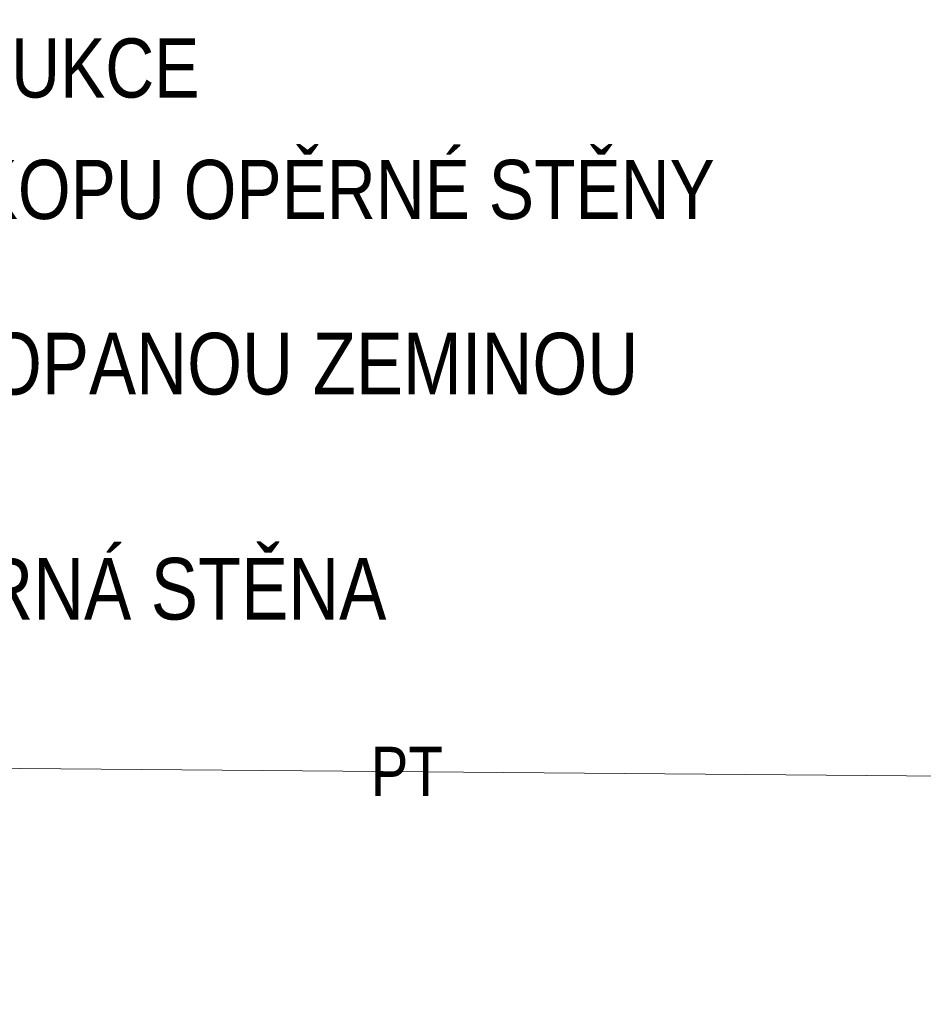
# Model space of a CAD drawing. Header units: millimetres. Extents: x -479461597 to -478645968, y -1101060132 to -1100898045.
# Tile 127 of 145: x -478687274 to -478683611, y -1101045460 to -1101041467. Entities that reach past the tile are written whole.
import ezdxf

# ---------------------------------------------------------------- set-up
doc = ezdxf.new("R2010")
doc.units = ezdxf.units.MM
doc.header["$MEASUREMENT"] = 0
doc.linetypes.add('Wipeout_Contour', pattern=[1000, 0, -1000])
doc.layers.add('Anotace - SP_Pero_č.__1', color=7, linetype='Continuous', lineweight=13)
doc.layers.add('Anotace - SP_Pero_č.__6', color=7, linetype='Continuous', lineweight=20)
for name, color, linetype, lineweight, true_color in [('Anotace - SP_Pero_č.__25', 7, 'Continuous', 13, 0x1a4f6e), ('Kóty - SP_Pero_č.__152', 7, 'Continuous', 0, 0xa97e33), ('Situace - terén PT_Pero_č.__190', 7, 'Continuous', 20, 0x6d6f03)]:
    doc.layers.add(name, color=color, linetype=linetype, lineweight=lineweight, true_color=true_color)
doc.layers.add('Bourané_2D prvky - vyplně', color=7, linetype='Continuous')
doc.layers.add('Situace - terén PT', color=7, linetype='Continuous')
doc.styles.add('GENERATED_STYLE_5', font='txt')
doc.dimstyles.new('GENERATED_STYLE__4', dxfattribs={"dimtxt": 0.18, "dimasz": 182.4, "dimexe": 0.18, "dimexo": 0.0625, "dimgap": 0.09, "dimtad": 0, "dimtih": 1, "dimtoh": 1, "dimdec": 4, "dimzin": 0, "dimdsep": 46, "dimcen": 0.09, "dimadec": 0, "dimazin": 0, "dimtfac": 1, "dimtdec": 4, "dimtmove": 0, "dimatfit": 3, "dimldrblk": 'ARROWHEAD_1', "dimfxl": 1, "dimtolj": 1, "dimtzin": 0, "dimarcsym": 0})

# ---------------------------------------------------------------- blocks, each defined once
blk = doc.blocks.new('Řez_35_6', base_point=(-478662657.7, -1101046200.7))
at = {"layer": 'Situace - terén PT_Pero_č.__190', "color": 66, "linetype": 'Continuous', "lineweight": 20, "true_color": 0x6d6f03, "flags": 128}
blk.add_lwpolyline([(-478660568.3, -1101045407.4), (-478662577.1, -1101045275.7), (-478662648.9, -1101045249.7), (-478663313, -1101045023.6), (-478663762.4, -1101044980.4), (-478665341.3, -1101044774.7), (-478667783.2, -1101044654.8), (-478669371.7, -1101044621.4), (-478675090.3, -1101044603.2), (-478676155, -1101044606.4), (-478682693.5, -1101044552.6), (-478682788.2, -1101044546.2), (-478683514.5, -1101044535.4), (-478688414.4, -1101044493.6), (-478688959.6, -1101044504.9), (-478692483.3, -1101044600.7), (-478693070.4, -1101044595.5), (-478719463.7, -1101044369.1)], dxfattribs=at)
blk = doc.blocks.new('ARROWHEAD_1')
at = {"color": 0, "linetype": 'Continuous', "lineweight": 0}
blk.add_line((0, 0), (-1, 0), dxfattribs=at)
blk.add_circle((0, 0), 0.25, dxfattribs=at)

msp = doc.modelspace()

# ---------------------------------------------------------------- block references
at = {"layer": 'Situace - terén PT', "lineweight": 0}
msp.add_blockref('Řez_35_6', (-478662657.7, -1101046200.7), dxfattribs=at)

# ---------------------------------------------------------------- texts
at = {"layer": 'Anotace - SP_Pero_č.__1', "color": 7, "linetype": 'Continuous', "lineweight": 13, "char_height": 240, "attachment_point": 4, "style": 'GENERATED_STYLE_5'}
for s, insert in [('\\A1;{\\pql;\\fArial Narrow|b0|i0|c238|p34;DOČASNÁ\\fArial Narrow|b0|i0|c238|p34; \\fArial Narrow|b0|i0|c238|p34;PAŽÍCÍ KONSTRUKCE}', (-478690851.9, -1101041664.2)), ('\\A1;{\\pql;\\fArial Narrow|b0|i0|c238|p34;PROVEDENA V RÁMCI VÝKOPU OPĚRNÉ STĚNY}', (-478690855.4, -1101042156.9))]:
    msp.add_mtext(s, dxfattribs=dict(at, insert=insert))
at = {"layer": 'Anotace - SP_Pero_č.__6', "color": 7, "linetype": 'Continuous', "lineweight": 20, "char_height": 250, "attachment_point": 9, "style": 'GENERATED_STYLE_5'}
for s, insert in [('\\A1;{\\pqr;\\fArial Narrow|b0|i0|c238|p34;ZPĚTNÝ ZÁSYP \\fArial Narrow|b0|i0|c238|p34;ODKOP\\fArial Narrow|b0|i0|c238|p34;ANOU ZEMINOU}', (-478684765.9, -1101042990.2)), ('\\A1;{\\pqr;\\fArial Narrow|b0|i0|c238|p34;OPĚRNÁ STĚNA  }', (-478685787.6, -1101043903))]:
    msp.add_mtext(s, dxfattribs=dict(at, insert=insert))

# ---------------------------------------------------------------- next in the draw order: wipeouts: each hides what was drawn before it
at = {"color": 254, "linetype": 'Wipeout_Contour', "lineweight": 0, "ltscale": 21610787350.26364}
msp.add_wipeout([(-478691916.3, -1101043989.3), (-478691978.8, -1101043989.3), (-478691978.5, -1101048360.2), (-478659567.8, -1101048357.9), (-478659567.8, -1101047564.7), (-478660705.3, -1101047576), (-478660810.4, -1101047958.3), (-478661104.7, -1101047958.3), (-478661207.3, -1101047585.3), (-478674683, -1101047450.5), (-478687243.9, -1101047650.9), (-478687299, -1101047859.2), (-478687593.3, -1101047859.2), (-478687684.4, -1101047527.8), (-478691005.8, -1101047426.3), (-478691005.8, -1101047200.7), (-478691555.8, -1101047200.7), (-478691555.8, -1101044504.1)], dxfattribs=at).dxf.layer = 'Bourané_2D prvky - vyplně'

# ---------------------------------------------------------------- next in the draw order: texts
at = {"layer": 'Kóty - SP_Pero_č.__152', "color": 45, "linetype": 'Continuous', "lineweight": 0, "true_color": 0xa97e33, "insert": (-478685850.9, -1101044515.7), "char_height": 200, "attachment_point": 4, "style": 'GENERATED_STYLE_5'}
msp.add_mtext('\\A1;{\\pql;\\fArial Narrow|b0|i0|c238|p34;PT}', dxfattribs=at)

# ---------------------------------------------------------------- next in the draw order: leaders
at = {"layer": 'Anotace - SP_Pero_č.__25', "color": 146, "linetype": 'Continuous', "lineweight": 13, "true_color": 0x1a4f6e, "annotation_type": 0, "has_hookline": 1, "hookline_direction": 0}
for points, text_width in [([(-478691061.6, -1101044676.2), (-478690426.4, -1101042990.2), (-478690225.5, -1101042990.2)], 5459.5), ([(-478689560, -1101045396.4), (-478688328.1, -1101043903), (-478688017.2, -1101043903)], 2229.5)]:
    msp.add_leader(points, dimstyle='GENERATED_STYLE__4', dxfattribs=dict(at, text_width=text_width))

doc.saveas('drawing.dxf')
